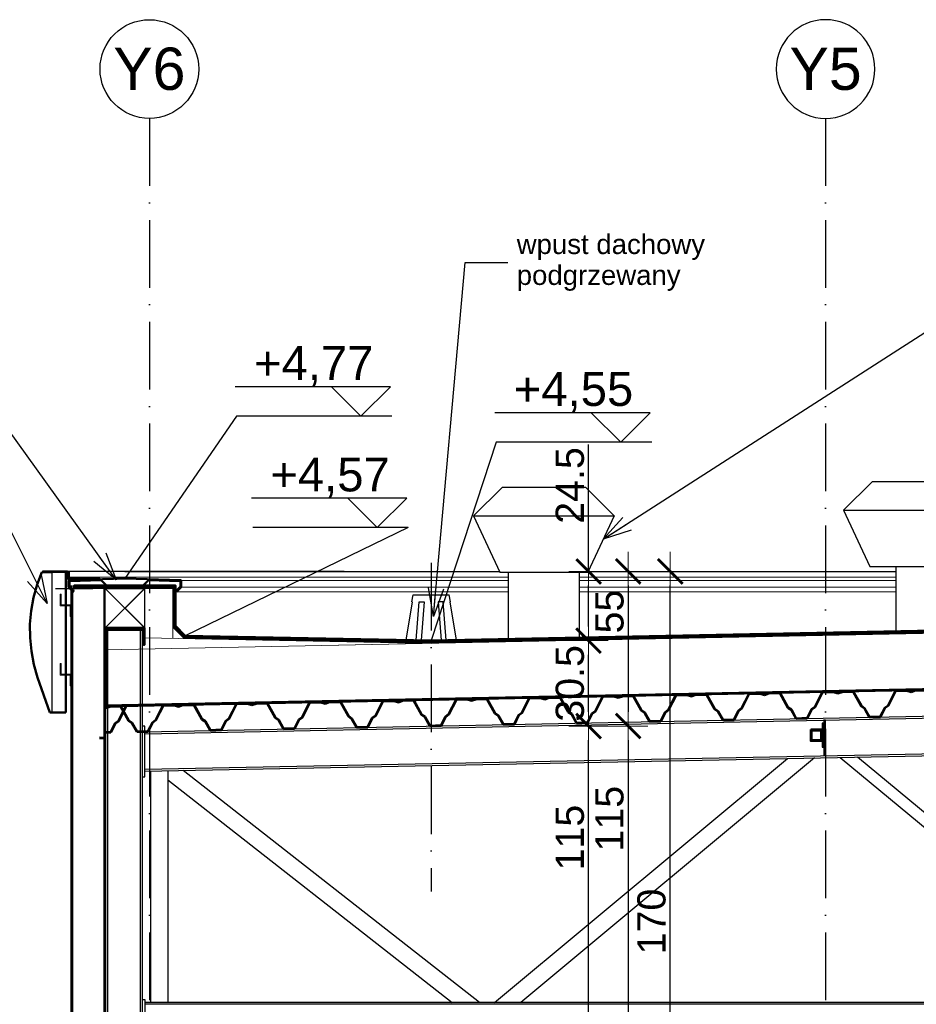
# Model space of a CAD drawing. Extents: x 9890 to 11811, y -3363 to -2438.
# Tile 3 of 9: x 10237 to 10555, y -2787 to -2438. Entities that reach past the tile are written whole.
import ezdxf

# ---------------------------------------------------------------- set-up
doc = ezdxf.new("R2010")
doc.units = 0
doc.header["$LTSCALE"] = 2
for name, pattern in [('ACAD_ISO10W100', [18, 12, -3, 0, -3]), ('DASHED', [19.05, 12.7, -6.35]), ('JIS_02_1.0', [2, 1, -1])]:
    doc.linetypes.add(name, pattern=pattern)
for name, color, linetype in [('2D- Siatka Modularna', 81, 'ACAD_ISO10W100'), ('_opis', 7, 'Continuous'), ('Budowlane - Opisy', 7, 'Continuous'), ('Konstrukcja - Płyta - Zbrojenie Rozproszone', 7, 'Continuous'), ('Wymiarowanie - Poziomy', 7, 'Continuous')]:
    doc.layers.add(name, color=color, linetype=linetype)
for name, color, linetype, lineweight in [('a___cienka___0.15', 7, 'Continuous', 15), ('a___przekrojowa___0.5', 7, 'Continuous', 50), ('a___widokowa_0.25', 7, 'Continuous', 25), ('a___wymiary', 7, 'Continuous', 18), ('Budowlane - Sciany Zew', 7, 'Continuous', 30)]:
    doc.layers.add(name, color=color, linetype=linetype, lineweight=lineweight)
doc.styles.add('GENERATED_STYLE_2', font='ARIAL.TTF')
doc.styles.get("Standard").update_dxf_attribs({"font": 'arial.ttf'})
doc.dimstyles.new('1_50', dxfattribs={"dimtxt": 10, "dimasz": 5, "dimexe": 1.25, "dimexo": 0.625, "dimgap": 1.5, "dimtad": 1, "dimdec": 3, "dimrnd": 0.5, "dimdsep": 46, "dimtxsty": 'Standard', "dimblk": 'znacznik', "dimcen": 1.5, "dimse1": 1, "dimse2": 1, "dimclrd": 256, "dimclrt": 256, "dimazin": 0, "dimtfac": 1, "dimtdec": 3, "dimtmove": 0, "dimatfit": 3, "dimldrblk": 'znacznik', "dimfxl": 1, "dimarcsym": 0})
doc.dimstyles.new('GENERATED_STYLE__61', dxfattribs={"dimtxt": 0.18, "dimasz": 4.56, "dimexe": 0.18, "dimexo": 0.0625, "dimgap": 0.09, "dimtad": 0, "dimtih": 1, "dimtoh": 1, "dimdec": 4, "dimzin": 0, "dimdsep": 46, "dimtxsty": 'Standard', "dimcen": 0.09, "dimadec": 0, "dimazin": 0, "dimtfac": 1, "dimtdec": 4, "dimtmove": 0, "dimatfit": 3, "dimldrblk": 'ARROWHEAD_3', "dimfxl": 1, "dimtolj": 1, "dimtzin": 0, "dimarcsym": 0})

# ---------------------------------------------------------------- blocks, each defined once
blk = doc.blocks.new('ARROWHEAD_3')
at = {"linetype": 'Continuous'}
blk.add_line((0, 0), (-1, 0), dxfattribs=at)
at = {"linetype": 'Continuous', "flags": 128}
blk.add_lwpolyline([(-1, 0.2679), (0, 0), (-1, -0.2679)], dxfattribs=at)
blk = doc.blocks.new('znacznik')
at = {"layer": 'a___wymiary'}
for p, q in [((0, 1.394), (0, -1.394)), ((1.394, 0), (-1.394, 0))]:
    blk.add_line(p, q, dxfattribs=at)
at = {"layer": 'a___wymiary', "const_width": 0.2}
blk.add_lwpolyline([(0.876, 0.876), (-0.876, -0.876)], dxfattribs=at)
blk = doc.blocks.new('*D5340')
at = {"layer": 'a___wymiary', "lineweight": -2}
blk.add_line((10438.89, -2798.52), (10438.89, -2693.38), dxfattribs=at)
at = {"layer": 'Defpoints', "color": 0}
for p in [(10383, -2688.38), (10438.89, -2688.38), (10362.76, -2803.52)]:
    blk.add_point(p, dxfattribs=at)
at = {"layer": 'a___wymiary', "lineweight": -2, "xscale": 5, "yscale": 5, "zscale": 5}
for p, rotation in [((10438.89, -2688.38), 90), ((10438.89, -2803.52), 270)]:
    blk.add_blockref('znacznik', p, dxfattribs=dict(at, rotation=rotation))
at = {"layer": 'a___wymiary', "insert": (10432.29, -2727.95), "char_height": 10, "attachment_point": 5, "rotation": 90}
blk.add_mtext('115', dxfattribs=at)
blk = doc.blocks.new('*D5341')
at = {"layer": 'a___wymiary', "lineweight": -2}
blk.add_line((10438.89, -2683.38), (10438.89, -2663.08), dxfattribs=at)
at = {"layer": 'Defpoints', "color": 0}
for p in [(10383, -2658.08), (10438.89, -2658.08), (10383, -2688.38)]:
    blk.add_point(p, dxfattribs=at)
at = {"layer": 'a___wymiary', "lineweight": -2, "xscale": 5, "yscale": 5, "zscale": 5}
for p, rotation in [((10438.89, -2658.08), 90), ((10438.89, -2688.38), 270)]:
    blk.add_blockref('znacznik', p, dxfattribs=dict(at, rotation=rotation))
at = {"layer": 'a___wymiary', "insert": (10432.29, -2673.23), "char_height": 10, "attachment_point": 5, "rotation": 90}
blk.add_mtext('30.5', dxfattribs=at)
blk = doc.blocks.new('*D5342')
at = {"layer": 'a___wymiary', "lineweight": -2}
for p, q in [((10438.89, -2633.52), (10438.89, -2588.44)), ((10438.89, -2653.08), (10438.89, -2638.52))]:
    blk.add_line(p, q, dxfattribs=at)
at = {"layer": 'Defpoints', "color": 0}
for p in [(10383, -2633.52), (10438.89, -2633.52), (10383, -2658.08)]:
    blk.add_point(p, dxfattribs=at)
at = {"layer": 'a___wymiary', "lineweight": -2, "xscale": 5, "yscale": 5, "zscale": 5}
for p, rotation in [((10438.89, -2633.52), 90), ((10438.89, -2658.08), 270)]:
    blk.add_blockref('znacznik', p, dxfattribs=dict(at, rotation=rotation))
at = {"layer": 'a___wymiary', "insert": (10432.29, -2603.03), "char_height": 10, "attachment_point": 5, "rotation": 90}
blk.add_mtext('24.5', dxfattribs=at)
blk = doc.blocks.new('*D5343')
at = {"layer": 'a___wymiary', "lineweight": -2}
blk.add_line((10452.95, -2638.52), (10452.95, -2683.38), dxfattribs=at)
at = {"layer": 'Defpoints', "color": 0}
for p in [(10383, -2633.52), (10383, -2688.38), (10452.95, -2688.38)]:
    blk.add_point(p, dxfattribs=at)
at = {"layer": 'a___wymiary', "lineweight": -2, "xscale": 5, "yscale": 5, "zscale": 5}
for p, rotation in [((10452.95, -2633.52), 90), ((10452.95, -2688.38), 270)]:
    blk.add_blockref('znacznik', p, dxfattribs=dict(at, rotation=rotation))
at = {"layer": 'a___wymiary', "insert": (10446.36, -2647.76), "char_height": 10, "attachment_point": 5, "rotation": 90}
blk.add_mtext('55', dxfattribs=at)
blk = doc.blocks.new('*D5344')
at = {"layer": 'a___wymiary', "lineweight": -2}
blk.add_line((10452.95, -2693.38), (10452.95, -2798.52), dxfattribs=at)
at = {"layer": 'Defpoints', "color": 0}
for p in [(10383, -2688.38), (10421.2, -2803.52), (10452.95, -2803.52)]:
    blk.add_point(p, dxfattribs=at)
at = {"layer": 'a___wymiary', "lineweight": -2, "xscale": 5, "yscale": 5, "zscale": 5}
for p, rotation in [((10452.95, -2688.38), 90), ((10452.95, -2803.52), 270)]:
    blk.add_blockref('znacznik', p, dxfattribs=dict(at, rotation=rotation))
at = {"layer": 'a___wymiary', "insert": (10446.34, -2721.23), "char_height": 10, "attachment_point": 5, "rotation": 90}
blk.add_mtext('115', dxfattribs=at)
blk = doc.blocks.new('*D5351')
at = {"layer": 'a___wymiary', "lineweight": -2}
blk.add_line((10467.87, -2798.52), (10467.87, -2638.52), dxfattribs=at)
at = {"layer": 'Defpoints', "color": 0}
for p in [(10466.22, -2633.52), (10467.87, -2633.52), (10416.29, -2803.52)]:
    blk.add_point(p, dxfattribs=at)
at = {"layer": 'a___wymiary', "lineweight": -2, "xscale": 5, "yscale": 5, "zscale": 5}
for p, rotation in [((10467.87, -2633.52), 90), ((10467.87, -2803.52), 270)]:
    blk.add_blockref('znacznik', p, dxfattribs=dict(at, rotation=rotation))
at = {"layer": 'a___wymiary', "insert": (10461.26, -2757.72), "char_height": 10, "attachment_point": 5, "rotation": 90}
blk.add_mtext('170', dxfattribs=at)
blk = doc.blocks.new('*D5552')
at = {"layer": 'a___wymiary', "lineweight": -2}
blk.add_line((10054.73, -2638.52), (10054.73, -3109.52), dxfattribs=at)
at = {"layer": 'Defpoints', "color": 0}
for p in [(10471.2, -2633.52), (10054.73, -3114.52), (10192.43, -3114.52)]:
    blk.add_point(p, dxfattribs=at)
at = {"layer": 'a___wymiary', "lineweight": -2, "xscale": 5, "yscale": 5, "zscale": 5}
for p, rotation in [((10054.73, -2633.52), 90), ((10054.73, -3114.52), 270)]:
    blk.add_blockref('znacznik', p, dxfattribs=dict(at, rotation=rotation))
at = {"layer": 'a___wymiary', "insert": (10048.12, -2874.02), "char_height": 10, "attachment_point": 5, "rotation": 90}
blk.add_mtext('481', dxfattribs=at)
blk = doc.blocks.new('*D5553')
at = {"layer": 'a___wymiary', "lineweight": -2}
blk.add_line((10072.35, -2638.52), (10072.35, -3108.52), dxfattribs=at)
at = {"layer": 'Defpoints', "color": 0}
for p in [(10368.92, -2633.52), (10072.35, -3113.52), (10346.01, -3113.52)]:
    blk.add_point(p, dxfattribs=at)
at = {"layer": 'a___wymiary', "lineweight": -2, "xscale": 5, "yscale": 5, "zscale": 5}
for p, rotation in [((10072.35, -2633.52), 90), ((10072.35, -3113.52), 270)]:
    blk.add_blockref('znacznik', p, dxfattribs=dict(at, rotation=rotation))
at = {"layer": 'a___wymiary', "insert": (10065.75, -2873.52), "char_height": 10, "attachment_point": 5, "rotation": 90}
blk.add_mtext('480', dxfattribs=at)
blk = doc.blocks.new('*D5555')
at = {"layer": 'a___wymiary', "lineweight": -2}
blk.add_line((10090.91, -2638.52), (10090.91, -2678.52), dxfattribs=at)
at = {"layer": 'Defpoints', "color": 0}
for p in [(10275.74, -2633.52), (10090.91, -2683.52), (10250.49, -2683.52)]:
    blk.add_point(p, dxfattribs=at)
at = {"layer": 'a___wymiary', "lineweight": -2, "xscale": 5, "yscale": 5, "zscale": 5}
for p, rotation in [((10090.91, -2633.52), 90), ((10090.91, -2683.52), 270)]:
    blk.add_blockref('znacznik', p, dxfattribs=dict(at, rotation=rotation))
at = {"layer": 'a___wymiary', "insert": (10084.3, -2658.52), "char_height": 10, "attachment_point": 5, "rotation": 90}
blk.add_mtext('50', dxfattribs=at)
blk = doc.blocks.new('*D5556')
at = {"layer": 'a___wymiary', "lineweight": -2}
blk.add_line((10090.91, -2688.52), (10090.91, -3103.52), dxfattribs=at)
at = {"layer": 'Defpoints', "color": 0}
for p in [(10250.49, -2683.52), (10090.91, -3108.52), (10256.34, -3108.52)]:
    blk.add_point(p, dxfattribs=at)
at = {"layer": 'a___wymiary', "lineweight": -2, "xscale": 5, "yscale": 5, "zscale": 5}
for p, rotation in [((10090.91, -2683.52), 90), ((10090.91, -3108.52), 270)]:
    blk.add_blockref('znacznik', p, dxfattribs=dict(at, rotation=rotation))
at = {"layer": 'a___wymiary', "insert": (10084.3, -2896.02), "char_height": 10, "attachment_point": 5, "rotation": 90}
blk.add_mtext('425', dxfattribs=at)

msp = doc.modelspace()

# ---------------------------------------------------------------- linework, layer by layer
at = {"layer": '2D- Siatka Modularna', "lineweight": 25}
for p, q in [((10283.0032, -2472.7747), (10283.0032, -3292.3696)), ((10283.0032, -2472.7747), (10283.0032, -3292.3696)), ((10383.0032, -2630.4808), (10383.0032, -2747.0818)), ((10383.0032, -2630.4808), (10383.0032, -2747.0818))]:
    msp.add_line(p, q, dxfattribs=at)
at = {"layer": '2D- Siatka Modularna'}
for p, q in [((10283.0032, -2472.7747), (10283.0032, -3291.9696)), ((10283.0032, -2472.7747), (10283.0032, -3291.9696)), ((10523.0032, -2472.7747), (10523.0032, -3292.3696)), ((10523.0032, -2472.7747), (10523.0032, -3292.3696))]:
    msp.add_line(p, q, dxfattribs=at)
at = {"layer": '2D- Siatka Modularna', "linetype": 'ByBlock', "lineweight": 25}
msp.add_ellipse((10283.0032, -2455.2747), major_axis=(12.3744, 12.3744), ratio=1, start_param=5.49778714, end_param=11.78097245, dxfattribs=at)
msp.add_ellipse((10283.0032, -2455.2747), major_axis=(12.3744, 12.3744), ratio=1, start_param=5.49778714, end_param=11.78097245, dxfattribs=at)
at = {"layer": '2D- Siatka Modularna', "linetype": 'ByBlock', "lineweight": 25, "extrusion": (0, 0, -1)}
msp.add_ellipse((10523.0032, -2455.2747), major_axis=(-12.3744, 12.3744), ratio=1, start_param=5.49778714, end_param=11.78097245, dxfattribs=at)
msp.add_ellipse((10523.0032, -2455.2747), major_axis=(-12.3744, 12.3744), ratio=1, start_param=5.49778714, end_param=11.78097245, dxfattribs=at)
at = {"layer": '_opis'}
for p, q in [((10254.5997, -2636.6693), (10254.5997, -2633.5174)), ((10249.7084, -2639.5268), (10262.8769, -2639.5268))]:
    msp.add_line(p, q, dxfattribs=at)
at = {"layer": 'a___cienka___0.15'}
for p, q in [((10352.1218, -2635.5203), (10253.7378, -2635.5203)), ((10283.0032, -2635.5203), (10254.5997, -2635.5203)), ((10283.0032, -2635.5203), (10410.4252, -2635.5203)), ((10294.2715, -2636.7057), (10410.4252, -2636.7057)), ((10435.6252, -2635.5203), (10548.0031, -2635.5203)), ((10435.6252, -2636.7057), (10548.0031, -2636.7057)), ((10255.837, -2639.5174), (10255.837, -3108.5174)), ((10257.2997, -2639.5174), (10257.2997, -2639.5268)), ((10267.2997, -2639.5174), (10257.2997, -2639.5174)), ((10266.837, -2639.5174), (10266.837, -3105.2174)), ((10267.2997, -2639.5174), (10281.2997, -2653.5174)), ((10281.2997, -2639.5174), (10267.2997, -2653.5174)), ((10281.3376, -2639.5174), (10267.3376, -2653.5174)), ((10267.3376, -2639.5174), (10281.3376, -2653.5174)), ((10291.2997, -2639.5174), (10281.2997, -2639.5174)), ((10291.2997, -2639.5174), (10291.2997, -2657.2448)), ((10292.6127, -2640.7653), (10410.4252, -2640.7653)), ((10293.8063, -2639.1166), (10410.4252, -2639.1166)), ((10435.6252, -2639.1166), (10548.0031, -2639.1166)), ((10435.6252, -2640.7653), (10548.0031, -2640.7653)), ((10251.3408, -2645.7645), (10251.3408, -2641.5395)), ((10251.3408, -2641.5395), (10251.7408, -2641.5395)), ((10251.7408, -2641.5395), (10251.7408, -2645.3145)), ((10254.9408, -2645.7645), (10251.3408, -2645.7645)), ((10251.7408, -2645.3145), (10255.3408, -2645.3145)), ((10254.9408, -2649.5395), (10254.9408, -2645.7645)), ((10255.3408, -2645.3145), (10255.3408, -2649.5395)), ((10254.9408, -2649.5395), (10255.3408, -2649.5395)), ((10267.2997, -2661.3895), (10882.9352, -2649.0768)), ((10291.2997, -2653.2448), (10295.299, -2657.3213)), ((10251.3408, -2670.3645), (10251.3408, -2666.1395)), ((10251.3408, -2666.1395), (10251.7408, -2666.1395)), ((10251.7408, -2666.1395), (10251.7408, -2669.9145)), ((10254.9408, -2670.3645), (10251.3408, -2670.3645)), ((10251.7408, -2669.9145), (10255.3408, -2669.9145)), ((10254.9408, -2674.1395), (10254.9408, -2670.3645)), ((10255.3408, -2669.9145), (10255.3408, -2674.1395)), ((10255.3408, -2674.1395), (10254.9408, -2674.1395)), ((10266.7997, -2803.5174), (10266.7997, -2692.6652))]:
    msp.add_line(p, q, dxfattribs=at)
at = {"layer": 'a___cienka___0.15', "linetype": 'JIS_02_1.0', "ltscale": 0.7}
msp.add_lwpolyline([(10256.5497, -2639.5268, 0.5, 0.5, 0), (10256.5497, -2638.7674, 0.5, 0.5, 0), (10292.0497, -2638.7674, 0.5, 0.5, 0), (10292.0497, -2652.9384, 0.5, 0.5, 0), (10295.62, -2656.5776, 0.5, 0.5, 0), (10383.0032, -2658.3253, 0.5, 0.5, 0)], format="xyseb", dxfattribs=at)
at = {"layer": 'a___cienka___0.15', "linetype": 'DASHED', "ltscale": 0.15}
msp.add_lwpolyline([(10257.0497, -2639.5268, 0.5, 0.5, 0), (10257.0497, -2639.2674, 0.5, 0.5, 0), (10291.5497, -2639.2674, 0.5, 0.5, 0), (10291.5497, -2653.1427, 0.5, 0.5, 0), (10295.406, -2657.0734, 0.5, 0.5, 0), (10383.0032, -2658.8254, 0.5, 0.5, 0)], format="xyseb", dxfattribs=at)
at = {"layer": 'a___cienka___0.15'}
for points in [[(10383.0032, -2658.5753), (10295.513, -2656.8255), (10291.7997, -2653.0405), (10291.7997, -2639.0174), (10256.7997, -2639.0174), (10256.7997, -2639.5268)], [(10882.9352, -2649.0768), (10267.2997, -2661.3895)], [(10882.9352, -2648.5767), (10383.0032, -2658.5753)], [(10281.2997, -2657.0413), (10383.0032, -2659.0754)], [(10266.7997, -2659.5174), (10266.7997, -2683.3795)], [(10267.2997, -2659.5174), (10267.2997, -2683.3795)], [(10267.8378, -2659.5174), (10267.8373, -2680.8854)], [(10882.9352, -2668.5807), (10267.2997, -2680.8934)]]:
    msp.add_lwpolyline(points, dxfattribs=at)
at = {"layer": 'a___cienka___0.15', "linetype": 'JIS_02_1.0', "ltscale": 0.7, "const_width": 0.5}
msp.add_lwpolyline([(10383.0032, -2658.3253), (10882.9352, -2648.3266)], dxfattribs=at)
at = {"layer": 'a___cienka___0.15', "linetype": 'DASHED', "ltscale": 0.15, "const_width": 0.5}
msp.add_lwpolyline([(10383.0032, -2658.8254), (10882.9352, -2648.8267)], dxfattribs=at)
at = {"layer": 'a___cienka___0.15', "linetype": 'DASHED', "ltscale": 0.2, "const_width": 0.5}
for points in [[(10267.0497, -2659.5174), (10267.0497, -2683.3795)], [(10267.5878, -2659.5174), (10267.5873, -2680.8904)], [(10882.9352, -2668.8307), (10267.2997, -2681.1434)]]:
    msp.add_lwpolyline(points, dxfattribs=at)
at = {"layer": 'a___przekrojowa___0.5'}
for p, q in [((10243.1876, -2638.1712), (10244.8589, -2633.784)), ((10245.0931, -2633.784), (10244.8589, -2633.784)), ((10245.0931, -2633.784), (10247.1353, -2633.784)), ((10253.8408, -2633.5174), (10245.2195, -2633.5174)), ((10245.7831, -2633.7174), (10245.2195, -2633.7174)), ((10247.1353, -2633.784), (10247.1571, -2633.7293)), ((10248.3408, -2633.7293), (10247.1571, -2633.7293)), ((10248.3408, -2633.7293), (10248.3408, -2633.7174)), ((10248.3408, -2633.7174), (10253.3408, -2633.7174)), ((10253.3408, -2683.5174), (10253.3408, -2633.7174)), ((10253.4408, -2634.0739), (10253.4408, -2633.8174)), ((10253.6408, -2635.4204), (10253.6408, -2633.8174)), ((10253.9408, -2635.2114), (10253.9408, -2633.6174)), ((10253.7228, -2636.0201), (10254.304, -2636.0376)), ((10253.7288, -2635.8202), (10265.4315, -2636.1113)), ((10253.7408, -2634.9549), (10253.7408, -2635.2114)), ((10253.9408, -2635.2114), (10253.9408, -2634.9549)), ((10254.2997, -2639.0783), (10254.2997, -2636.7754)), ((10274.2997, -2636.0783), (10254.3967, -2636.6754)), ((10254.5997, -2638.8818), (10254.5997, -2637.0665)), ((10265.9123, -2636.6301), (10254.6967, -2636.9666)), ((10267.8376, -2638.5174), (10265.4315, -2636.1113)), ((10267.7997, -2638.5174), (10265.9123, -2636.6301)), ((10274.2997, -2636.0783), (10294.2027, -2636.6754)), ((10280.7997, -2638.5174), (10282.687, -2636.6301)), ((10282.687, -2636.6301), (10293.9027, -2636.9666)), ((10293.9997, -2638.8818), (10293.9997, -2637.0665)), ((10294.2997, -2639.0783), (10294.2997, -2636.7754)), ((10241.9022, -2642.7843), (10243.1876, -2638.1712)), ((10255.916, -2640.736), (10254.329, -2639.149)), ((10255.916, -2640.2395), (10254.629, -2638.9525)), ((10255.337, -2638.5174), (10255.337, -3108.5174)), ((10255.876, -2639.9167), (10256.0574, -2640.0981)), ((10255.876, -2640.4132), (10256.0574, -2640.5946)), ((10292.7234, -2639.9167), (10292.542, -2640.0981)), ((10292.7234, -2640.4132), (10292.542, -2640.5946)), ((10292.6834, -2640.2395), (10293.9704, -2638.9525)), ((10292.6834, -2640.736), (10294.2704, -2639.149)), ((10241.0472, -2647.4962), (10241.9022, -2642.7843)), ((10240.6299, -2652.2667), (10241.0472, -2647.4962)), ((10240.6537, -2657.0555), (10240.6299, -2652.2667)), ((10241.1185, -2661.8217), (10240.6537, -2657.0555)), ((10267.3368, -2803.5174), (10267.3376, -2659.5174)), ((10242.0204, -2666.5248), (10241.1185, -2661.8217)), ((10243.3516, -2671.1249), (10242.0204, -2666.5248)), ((10247.6341, -2683.5174), (10243.3516, -2671.1249)), ((10267.2997, -2681.3935), (10882.9352, -2669.0808)), ((10551.8294, -2675.7029), (10547.8302, -2675.7829)), ((10553.3391, -2676.1728), (10551.8294, -2675.7029)), ((10553.3391, -2676.1728), (10554.8288, -2675.6429)), ((10554.8288, -2675.6429), (10558.828, -2675.5629)), ((10554.8562, -2675.7924), (10558.741, -2675.7147)), ((10372.8652, -2679.2822), (10376.8644, -2679.2022)), ((10376.8644, -2679.2022), (10379.7364, -2684.3477)), ((10391.8614, -2678.9022), (10389.1975, -2684.1584)), ((10391.9545, -2679.0504), (10389.3151, -2684.2582)), ((10395.8606, -2678.8223), (10391.8614, -2678.9022)), ((10395.8393, -2678.9727), (10391.9545, -2679.0504)), ((10397.3735, -2679.4503), (10395.8393, -2678.9727)), ((10397.3703, -2679.2922), (10395.8606, -2678.8223)), ((10397.3703, -2679.2922), (10398.86, -2678.7623)), ((10397.3735, -2679.4503), (10398.8874, -2678.9118)), ((10398.86, -2678.7623), (10402.8592, -2678.6823)), ((10398.8874, -2678.9118), (10402.7722, -2678.8341)), ((10402.7722, -2678.8341), (10405.6177, -2683.9322)), ((10402.8592, -2678.6823), (10405.7312, -2683.8278)), ((10417.8562, -2678.3824), (10415.1923, -2683.6385)), ((10417.9493, -2678.5305), (10415.3099, -2683.7383)), ((10421.8554, -2678.3024), (10417.8562, -2678.3824)), ((10421.8341, -2678.4528), (10417.9493, -2678.5305)), ((10423.3683, -2678.9304), (10421.8341, -2678.4528)), ((10423.3651, -2678.7723), (10421.8554, -2678.3024)), ((10423.3651, -2678.7723), (10424.8548, -2678.2424)), ((10423.3683, -2678.9304), (10424.8822, -2678.3919)), ((10424.8548, -2678.2424), (10428.854, -2678.1624)), ((10424.8822, -2678.3919), (10428.767, -2678.3142)), ((10428.767, -2678.3142), (10431.6125, -2683.4123)), ((10428.854, -2678.1624), (10431.726, -2683.3079)), ((10443.851, -2677.8625), (10441.1871, -2683.1186)), ((10443.9441, -2678.0106), (10441.3047, -2683.2184)), ((10447.8502, -2677.7825), (10443.851, -2677.8625)), ((10447.8289, -2677.9329), (10443.9441, -2678.0106)), ((10449.3631, -2678.4105), (10447.8289, -2677.9329)), ((10449.3599, -2678.2524), (10447.8502, -2677.7825)), ((10449.3599, -2678.2524), (10450.8496, -2677.7225)), ((10449.3631, -2678.4105), (10450.877, -2677.872)), ((10450.8496, -2677.7225), (10454.8488, -2677.6425)), ((10450.877, -2677.872), (10454.7618, -2677.7943)), ((10454.7618, -2677.7943), (10457.6073, -2682.8924)), ((10454.8488, -2677.6425), (10457.7208, -2682.788)), ((10469.8458, -2677.3426), (10467.1819, -2682.5987)), ((10469.9389, -2677.4907), (10467.2995, -2682.6986)), ((10473.845, -2677.2626), (10469.8458, -2677.3426)), ((10473.8237, -2677.413), (10469.9389, -2677.4907)), ((10475.3579, -2677.8906), (10473.8237, -2677.413)), ((10475.3547, -2677.7325), (10473.845, -2677.2626)), ((10475.3547, -2677.7325), (10476.8444, -2677.2026)), ((10475.3579, -2677.8906), (10476.8718, -2677.3521)), ((10476.8444, -2677.2026), (10480.8436, -2677.1226)), ((10476.8718, -2677.3521), (10480.7566, -2677.2744)), ((10480.7566, -2677.2744), (10483.6021, -2682.3725)), ((10480.8436, -2677.1226), (10483.7156, -2682.2681)), ((10495.8406, -2676.8227), (10493.1768, -2682.0788)), ((10495.9337, -2676.9708), (10493.2943, -2682.1787)), ((10499.8398, -2676.7427), (10495.8406, -2676.8227)), ((10499.8185, -2676.8931), (10495.9337, -2676.9708)), ((10501.3527, -2677.3707), (10499.8185, -2676.8931)), ((10501.3495, -2677.2126), (10499.8398, -2676.7427)), ((10501.3495, -2677.2126), (10502.8392, -2676.6827)), ((10501.3527, -2677.3707), (10502.8666, -2676.8322)), ((10502.8392, -2676.6827), (10506.8384, -2676.6027)), ((10502.8666, -2676.8322), (10506.7514, -2676.7545)), ((10506.7514, -2676.7545), (10509.5969, -2681.8526)), ((10506.8384, -2676.6027), (10509.7104, -2681.7482)), ((10521.8354, -2676.3028), (10519.1716, -2681.5589)), ((10521.9285, -2676.4509), (10519.2891, -2681.6588)), ((10525.8346, -2676.2228), (10521.8354, -2676.3028)), ((10525.8133, -2676.3732), (10521.9285, -2676.4509)), ((10527.3475, -2676.8508), (10525.8133, -2676.3732)), ((10527.3443, -2676.6927), (10525.8346, -2676.2228)), ((10527.3443, -2676.6927), (10528.834, -2676.1628)), ((10527.3475, -2676.8508), (10528.8614, -2676.3123)), ((10528.834, -2676.1628), (10532.8332, -2676.0828)), ((10528.8614, -2676.3123), (10532.7462, -2676.2346)), ((10532.7462, -2676.2346), (10535.5917, -2681.3327)), ((10532.8332, -2676.0828), (10535.7052, -2681.2283)), ((10547.8302, -2675.7829), (10545.1664, -2681.0391)), ((10547.9233, -2675.931), (10545.2839, -2681.1389)), ((10551.8081, -2675.8533), (10547.9233, -2675.931)), ((10553.3423, -2676.3309), (10551.8081, -2675.8533)), ((10553.3423, -2676.3309), (10554.8562, -2675.7924)), ((10267.3963, -2681.8917), (10267.2997, -2681.8616)), ((10267.3995, -2682.0497), (10267.2997, -2682.0187)), ((10267.3963, -2681.8917), (10268.886, -2681.3618)), ((10267.3995, -2682.0497), (10268.9134, -2681.5112)), ((10268.886, -2681.3618), (10272.8852, -2681.2818)), ((10268.9134, -2681.5112), (10272.7982, -2681.4335)), ((10274.6501, -2681.2478), (10271.9862, -2686.504)), ((10274.7432, -2681.396), (10272.1038, -2686.6038)), ((10272.7982, -2681.4335), (10275.6437, -2686.5317)), ((10272.8852, -2681.2818), (10275.7572, -2686.4272)), ((10287.8822, -2680.9818), (10285.2183, -2686.238)), ((10287.9753, -2681.13), (10285.3359, -2686.3378)), ((10291.8814, -2680.9018), (10287.8822, -2680.9818)), ((10291.8601, -2681.0523), (10287.9753, -2681.13)), ((10293.3943, -2681.5298), (10291.8601, -2681.0523)), ((10293.3911, -2681.3718), (10291.8814, -2680.9018)), ((10293.3911, -2681.3718), (10294.8808, -2680.8419)), ((10293.3943, -2681.5298), (10294.9082, -2680.9913)), ((10294.8808, -2680.8419), (10298.88, -2680.7619)), ((10294.9082, -2680.9913), (10298.793, -2680.9136)), ((10298.793, -2680.9136), (10301.6385, -2686.0118)), ((10298.88, -2680.7619), (10301.752, -2685.9073)), ((10313.877, -2680.4619), (10311.2131, -2685.7181)), ((10313.9701, -2680.6101), (10311.3307, -2685.8179)), ((10317.8762, -2680.382), (10313.877, -2680.4619)), ((10317.8549, -2680.5324), (10313.9701, -2680.6101)), ((10319.3891, -2681.0099), (10317.8549, -2680.5324)), ((10319.3859, -2680.8519), (10317.8762, -2680.382)), ((10319.3859, -2680.8519), (10320.8756, -2680.322)), ((10319.3891, -2681.0099), (10320.903, -2680.4714)), ((10320.8756, -2680.322), (10324.8748, -2680.242)), ((10320.903, -2680.4714), (10324.7878, -2680.3938)), ((10324.7878, -2680.3938), (10327.6333, -2685.4919)), ((10324.8748, -2680.242), (10327.7468, -2685.3874)), ((10339.8718, -2679.942), (10337.2079, -2685.1982)), ((10339.9649, -2680.0902), (10337.3255, -2685.298)), ((10343.871, -2679.8621), (10339.8718, -2679.942)), ((10343.8497, -2680.0125), (10339.9649, -2680.0902)), ((10345.3839, -2680.49), (10343.8497, -2680.0125)), ((10345.3807, -2680.332), (10343.871, -2679.8621)), ((10345.3807, -2680.332), (10346.8704, -2679.8021)), ((10345.3839, -2680.49), (10346.8978, -2679.9516)), ((10346.8704, -2679.8021), (10350.8696, -2679.7221)), ((10346.8978, -2679.9516), (10350.7826, -2679.8739)), ((10350.7826, -2679.8739), (10353.6281, -2684.972)), ((10350.8696, -2679.7221), (10353.7416, -2684.8675)), ((10365.8666, -2679.4221), (10363.2027, -2684.6783)), ((10365.9597, -2679.5703), (10363.3203, -2684.7781)), ((10369.8658, -2679.3422), (10365.8666, -2679.4221)), ((10369.8445, -2679.4926), (10365.9597, -2679.5703)), ((10371.3787, -2679.9701), (10369.8445, -2679.4926)), ((10371.3755, -2679.8121), (10369.8658, -2679.3422)), ((10371.3755, -2679.8121), (10372.8652, -2679.2822)), ((10371.3787, -2679.9701), (10372.8926, -2679.4317)), ((10372.8926, -2679.4317), (10376.7774, -2679.354)), ((10376.7774, -2679.354), (10379.6229, -2684.4521)), ((10466.0481, -2683.4291), (10467.1819, -2682.5987)), ((10466.1657, -2683.529), (10467.2995, -2682.6986)), ((10484.7682, -2683.1569), (10483.6021, -2682.3725)), ((10484.8817, -2683.0525), (10483.7156, -2682.2681)), ((10492.0429, -2682.9092), (10493.1768, -2682.0788)), ((10492.1605, -2683.0091), (10493.2943, -2682.1787)), ((10510.763, -2682.637), (10509.5969, -2681.8526)), ((10510.8765, -2682.5326), (10509.7104, -2681.7482)), ((10510.763, -2682.637), (10512.5233, -2685.7909)), ((10510.8765, -2682.5326), (10512.6104, -2685.6391)), ((10518.0377, -2682.3894), (10516.4294, -2685.5627)), ((10518.1553, -2682.4892), (10516.5225, -2685.7109)), ((10518.0377, -2682.3894), (10519.1716, -2681.5589)), ((10518.1553, -2682.4892), (10519.2891, -2681.6588)), ((10536.7578, -2682.1171), (10535.5917, -2681.3327)), ((10536.8713, -2682.0127), (10535.7052, -2681.2283)), ((10536.7578, -2682.1171), (10538.5181, -2685.271)), ((10536.8713, -2682.0127), (10538.6052, -2685.1192)), ((10544.0325, -2681.8695), (10542.4242, -2685.0428)), ((10544.1501, -2681.9693), (10542.5173, -2685.191)), ((10544.0325, -2681.8695), (10545.1664, -2681.0391)), ((10544.1501, -2681.9693), (10545.2839, -2681.1389)), ((10284.0845, -2687.0684), (10285.2183, -2686.238)), ((10302.8046, -2686.7962), (10301.6385, -2686.0118)), ((10302.9181, -2686.6917), (10301.752, -2685.9073)), ((10310.0793, -2686.5485), (10311.2131, -2685.7181)), ((10310.1969, -2686.6483), (10311.3307, -2685.8179)), ((10328.7994, -2686.2763), (10327.6333, -2685.4919)), ((10328.9129, -2686.1719), (10327.7468, -2685.3874)), ((10328.9129, -2686.1719), (10330.6468, -2689.2784)), ((10336.0741, -2686.0286), (10334.4658, -2689.202)), ((10336.1917, -2686.1284), (10334.5589, -2689.3502)), ((10336.0741, -2686.0286), (10337.2079, -2685.1982)), ((10336.1917, -2686.1284), (10337.3255, -2685.298)), ((10354.7942, -2685.7564), (10353.6281, -2684.972)), ((10354.9077, -2685.652), (10353.7416, -2684.8675)), ((10354.7942, -2685.7564), (10356.5545, -2688.9102)), ((10354.9077, -2685.652), (10356.6416, -2688.7585)), ((10362.0689, -2685.5087), (10360.4606, -2688.6821)), ((10362.1865, -2685.6085), (10360.5537, -2688.8303)), ((10362.0689, -2685.5087), (10363.2027, -2684.6783)), ((10362.1865, -2685.6085), (10363.3203, -2684.7781)), ((10380.789, -2685.2365), (10379.6229, -2684.4521)), ((10380.9025, -2685.1321), (10379.7364, -2684.3477)), ((10380.789, -2685.2365), (10382.5493, -2688.3904)), ((10380.9025, -2685.1321), (10382.6364, -2688.2386)), ((10388.0637, -2684.9888), (10386.4554, -2688.1622)), ((10388.1813, -2685.0886), (10386.5485, -2688.3104)), ((10388.0637, -2684.9888), (10389.1975, -2684.1584)), ((10388.1813, -2685.0886), (10389.3151, -2684.2582)), ((10406.7838, -2684.7166), (10405.6177, -2683.9322)), ((10406.8973, -2684.6122), (10405.7312, -2683.8278)), ((10406.7838, -2684.7166), (10408.5441, -2687.8705)), ((10406.8973, -2684.6122), (10408.6312, -2687.7187)), ((10414.0585, -2684.4689), (10412.4502, -2687.6423)), ((10414.1761, -2684.5688), (10412.5433, -2687.7905)), ((10414.0585, -2684.4689), (10415.1923, -2683.6385)), ((10414.1761, -2684.5688), (10415.3099, -2683.7383)), ((10432.7786, -2684.1967), (10431.6125, -2683.4123)), ((10432.8921, -2684.0923), (10431.726, -2683.3079)), ((10432.7786, -2684.1967), (10434.5389, -2687.3506)), ((10432.8921, -2684.0923), (10434.626, -2687.1988)), ((10440.0533, -2683.949), (10438.445, -2687.1224)), ((10440.1709, -2684.0489), (10438.5381, -2687.2706)), ((10440.0533, -2683.949), (10441.1871, -2683.1186)), ((10440.1709, -2684.0489), (10441.3047, -2683.2184)), ((10458.7734, -2683.6768), (10457.6073, -2682.8924)), ((10458.8869, -2683.5724), (10457.7208, -2682.788)), ((10458.7734, -2683.6768), (10460.5337, -2686.8307)), ((10458.8869, -2683.5724), (10460.6208, -2686.6789)), ((10466.0481, -2683.4291), (10464.4398, -2686.6025)), ((10466.1657, -2683.529), (10464.5329, -2686.7507)), ((10484.7682, -2683.1569), (10486.5285, -2686.3108)), ((10484.8817, -2683.0525), (10486.6156, -2686.159)), ((10488.5251, -2686.1208), (10486.6156, -2686.159)), ((10490.4346, -2686.0826), (10488.5251, -2686.1208)), ((10490.5277, -2686.2308), (10488.5281, -2686.2708)), ((10492.0429, -2682.9092), (10490.4346, -2686.0826)), ((10492.1605, -2683.0091), (10490.5277, -2686.2308)), ((10514.5229, -2685.7509), (10512.5233, -2685.7909)), ((10514.5199, -2685.6009), (10512.6104, -2685.6391)), ((10516.4294, -2685.5627), (10514.5199, -2685.6009)), ((10516.5225, -2685.7109), (10514.5229, -2685.7509)), ((10540.5177, -2685.231), (10538.5181, -2685.271)), ((10540.5147, -2685.081), (10538.6052, -2685.1192)), ((10542.4242, -2685.0428), (10540.5147, -2685.081)), ((10542.5173, -2685.191), (10540.5177, -2685.231)), ((10270.8524, -2687.3344), (10269.2441, -2690.5077)), ((10270.97, -2687.4342), (10269.3372, -2690.6559)), ((10270.8524, -2687.3344), (10271.9862, -2686.504)), ((10270.97, -2687.4342), (10272.1038, -2686.6038)), ((10276.8098, -2687.3161), (10275.6437, -2686.5317)), ((10276.9233, -2687.2116), (10275.7572, -2686.4272)), ((10276.8098, -2687.3161), (10278.5701, -2690.4699)), ((10276.9233, -2687.2116), (10278.6572, -2690.3182)), ((10284.0845, -2687.0684), (10282.4762, -2690.2418)), ((10284.2021, -2687.1682), (10282.5693, -2690.39)), ((10284.2021, -2687.1682), (10285.3359, -2686.3378)), ((10302.8046, -2686.7962), (10304.5649, -2689.95)), ((10302.9181, -2686.6917), (10304.652, -2689.7983)), ((10308.471, -2689.7219), (10306.5615, -2689.7601)), ((10310.0793, -2686.5485), (10308.471, -2689.7219)), ((10310.1969, -2686.6483), (10308.5641, -2689.8701)), ((10328.7994, -2686.2763), (10330.5597, -2689.4301)), ((10332.5593, -2689.3902), (10330.5597, -2689.4301)), ((10332.5563, -2689.2402), (10330.6468, -2689.2784)), ((10334.4658, -2689.202), (10332.5563, -2689.2402)), ((10334.5589, -2689.3502), (10332.5593, -2689.3902)), ((10358.5541, -2688.8703), (10356.5545, -2688.9102)), ((10358.5511, -2688.7203), (10356.6416, -2688.7585)), ((10360.4606, -2688.6821), (10358.5511, -2688.7203)), ((10360.5537, -2688.8303), (10358.5541, -2688.8703)), ((10384.5489, -2688.3504), (10382.5493, -2688.3904)), ((10384.5459, -2688.2004), (10382.6364, -2688.2386)), ((10386.4554, -2688.1622), (10384.5459, -2688.2004)), ((10386.5485, -2688.3104), (10384.5489, -2688.3504)), ((10410.5437, -2687.8305), (10408.5441, -2687.8705)), ((10410.5407, -2687.6805), (10408.6312, -2687.7187)), ((10412.4502, -2687.6423), (10410.5407, -2687.6805)), ((10412.5433, -2687.7905), (10410.5437, -2687.8305)), ((10436.5385, -2687.3106), (10434.5389, -2687.3506)), ((10436.5355, -2687.1606), (10434.626, -2687.1988)), ((10438.445, -2687.1224), (10436.5355, -2687.1606)), ((10438.5381, -2687.2706), (10436.5385, -2687.3106)), ((10462.5333, -2686.7907), (10460.5337, -2686.8307)), ((10462.5303, -2686.6407), (10460.6208, -2686.6789)), ((10464.4398, -2686.6025), (10462.5303, -2686.6407)), ((10464.5329, -2686.7507), (10462.5333, -2686.7907)), ((10488.5281, -2686.2708), (10486.5285, -2686.3108)), ((10265.3, -2692.6303), (10267.2997, -2692.6652)), ((10265.3026, -2692.4803), (10267.2997, -2692.5151)), ((10267.2997, -2803.5174), (10267.2997, -2692.6652)), ((10269.2441, -2690.5077), (10267.3346, -2690.5459)), ((10269.3372, -2690.6559), (10267.3376, -2690.6959)), ((10280.5697, -2690.4299), (10278.5701, -2690.4699)), ((10280.5667, -2690.28), (10278.6572, -2690.3182)), ((10282.4762, -2690.2418), (10280.5667, -2690.28)), ((10282.5693, -2690.39), (10280.5697, -2690.4299)), ((10306.5645, -2689.91), (10304.5649, -2689.95)), ((10306.5615, -2689.7601), (10304.652, -2689.7983)), ((10308.5641, -2689.8701), (10306.5645, -2689.91))]:
    msp.add_line(p, q, dxfattribs=at)
for points in [[(10383.0032, -2658.0752), (10295.727, -2656.3297), (10292.2997, -2652.8362), (10292.2997, -2638.5174), (10256.2997, -2638.5174), (10256.2997, -2639.5268)], [(10882.9352, -2648.0766), (10383.0032, -2658.0752)], [(10253.3408, -2683.5174), (10247.6341, -2683.5174)]]:
    msp.add_lwpolyline(points, dxfattribs=at)
for points in [[(10281.2997, -2653.5174), (10267.2997, -2653.5174), (10267.2997, -2659.5174), (10267.6997, -2659.5174), (10267.6997, -2653.9174), (10280.8997, -2653.9174), (10280.8997, -2659.5174), (10281.2997, -2659.5174)], [(10517.7394, -2689.6413), (10521.7361, -2689.6413), (10521.7361, -2693.6413), (10517.7394, -2693.6413)], [(10521.4394, -2693.3413), (10518.0394, -2693.3413), (10518.0394, -2689.9413), (10521.4394, -2689.9413)]]:
    msp.add_lwpolyline(points, close=True, dxfattribs=at)
for centre, start, end in [((10245.2195, -2633.6174), 90, 270), ((10253.5408, -2633.8174), 0, 180), ((10253.8408, -2633.6174), 0, 90), ((10253.7258, -2635.9202), 88.281642, 268.281642), ((10253.7408, -2635.4204), 180, 268.281642), ((10253.8408, -2635.2114), 180, 0), ((10254.3997, -2636.7754), 91.718358, 180), ((10254.6997, -2637.0665), 91.718358, 180), ((10293.8997, -2637.0665), 0, 88.281642), ((10294.1997, -2636.7754), 0, 88.281642), ((10255.9867, -2640.1688), 225, 45), ((10255.9867, -2640.6653), 225, 45), ((10292.6127, -2640.1688), 135, 315), ((10292.6127, -2640.6653), 135, 315)]:
    msp.add_arc(centre, 0.1, start, end, dxfattribs=at)
at = {"layer": 'a___widokowa_0.25'}
for p, q in [((10529.4031, -2611.7763), (10539.5031, -2601.7763)), ((10569.2031, -2601.7763), (10539.5031, -2601.7763)), ((10398.0752, -2613.7747), (10408.1752, -2603.7747)), ((10437.8752, -2603.7747), (10408.1752, -2603.7747)), ((10447.9752, -2613.7747), (10437.8752, -2603.7747)), ((10529.4031, -2611.7763), (10579.3031, -2611.7763)), ((10529.4031, -2611.7763), (10538.7531, -2631.7763)), ((10398.0752, -2613.7747), (10447.9752, -2613.7747)), ((10398.0752, -2613.7747), (10407.4252, -2633.7747)), ((10447.9752, -2613.7747), (10438.6252, -2633.7747)), ((10247.1353, -2633.784), (10248.3408, -2633.784)), ((10248.3408, -2633.7293), (10248.3408, -2683.5174)), ((10352.1218, -2633.5174), (10253.8408, -2633.5174)), ((10274.2997, -2633.5174), (10254.5997, -2633.5174)), ((10274.2997, -2633.5174), (10407.3049, -2633.5174)), ((10407.4252, -2633.7747), (10438.6252, -2633.7747)), ((10410.4252, -2657.5268), (10410.4252, -2633.7747)), ((10435.6252, -2657.5284), (10435.6252, -2633.7747)), ((10438.7455, -2633.5174), (10548.0031, -2633.5174)), ((10538.7531, -2631.7763), (10569.9531, -2631.7763)), ((10548.0031, -2654.7752), (10548.0031, -2631.7763)), ((10376.326, -2644.3248), (10374.0673, -2657.9248)), ((10376.1914, -2644.3248), (10376.6132, -2641.7848)), ((10376.1914, -2644.3248), (10376.326, -2644.3248)), ((10376.6132, -2641.7848), (10376.6232, -2641.7748)), ((10376.6232, -2641.7748), (10376.841, -2641.7748)), ((10376.841, -2641.7748), (10377.4793, -2641.7748)), ((10377.4793, -2641.7748), (10378.4948, -2641.7748)), ((10377.6549, -2657.9248), (10378.7842, -2644.3248)), ((10378.4948, -2641.7748), (10379.8182, -2641.7748)), ((10378.7842, -2644.3248), (10379.6023, -2644.3248)), ((10380.555, -2644.3248), (10379.4257, -2657.9248)), ((10379.6023, -2644.3248), (10380.555, -2644.3248)), ((10379.8182, -2641.7748), (10381.3594, -2641.7748)), ((10381.3594, -2641.7748), (10383.0132, -2641.7748)), ((10383.0132, -2641.7748), (10384.6671, -2641.7748)), ((10384.6671, -2641.7748), (10386.2082, -2641.7748)), ((10386.4241, -2644.3248), (10385.4714, -2644.3248)), ((10385.4714, -2644.3248), (10386.6007, -2657.9248)), ((10386.2082, -2641.7748), (10387.5316, -2641.7748)), ((10387.2423, -2644.3248), (10386.4241, -2644.3248)), ((10388.3716, -2657.9248), (10387.2423, -2644.3248)), ((10387.5316, -2641.7748), (10388.5471, -2641.7748)), ((10388.5471, -2641.7748), (10389.1855, -2641.7748)), ((10389.1855, -2641.7748), (10389.4032, -2641.7748)), ((10389.4132, -2641.7848), (10389.4032, -2641.7748)), ((10389.8351, -2644.3248), (10389.4132, -2641.7848)), ((10389.7005, -2644.3248), (10389.8351, -2644.3248)), ((10391.9591, -2657.9248), (10389.7005, -2644.3248)), ((10280.5697, -2654.5174), (10267.6997, -2654.5174)), ((10268.1197, -2654.5174), (10268.1197, -3114.5174)), ((10268.1868, -2654.5174), (10268.1868, -3114.5174)), ((10279.7197, -2654.5174), (10279.7197, -3114.5174)), ((10280.1017, -2653.9174), (10280.1017, -2654.5174)), ((10280.5697, -3114.5174), (10280.5697, -2654.5174)), ((10267.2997, -2659.5174), (10267.2997, -2692.6652)), ((10281.3694, -2690.414), (10882.9352, -2678.3826)), ((10281.3694, -2691.1027), (10882.9352, -2679.0714)), ((10281.3694, -2688.4159), (10280.5694, -2688.4159)), ((10281.3694, -2706.4159), (10281.3694, -2688.4159)), ((10281.3694, -2703.7266), (10882.9352, -2691.6953)), ((10281.3694, -2704.4168), (10882.9352, -2692.3854)), ((10405.488, -2786.4174), (10509.4671, -2699.8548)), ((10519.0758, -2699.6626), (10414.8658, -2786.4174)), ((10528.2072, -2699.48), (10632.6365, -2786.4174)), ((10638.8884, -2786.4174), (10534.3124, -2699.3579)), ((10280.5694, -2706.4159), (10281.3694, -2706.4159)), ((10283.5702, -2786.4174), (10283.5702, -2704.3727)), ((10289.5702, -2704.2527), (10289.5702, -2786.4174)), ((10400.1701, -2786.4174), (10295.0278, -2704.1436)), ((10289.5702, -2707.4916), (10390.4338, -2786.4174)), ((10280.5697, -2785.419), (10281.3697, -2785.419)), ((10281.3697, -2785.419), (10281.3697, -2798.4174)), ((11484.5697, -2786.419), (10281.3697, -2786.419)), ((11484.5697, -2787.049), (10281.3697, -2787.049))]:
    msp.add_line(p, q, dxfattribs=at)
for points in [[(10281.2997, -2653.5174), (10267.2997, -2653.5174), (10267.2997, -2639.5174), (10281.2997, -2639.5174)], [(10521.7394, -2695.8913), (10522.3394, -2695.8913), (10522.3394, -2687.3913), (10521.7394, -2687.3913)], [(10522.9394, -2686.3323), (10522.3394, -2686.3323), (10522.3394, -2698.8321), (10522.9394, -2698.8321)]]:
    msp.add_lwpolyline(points, close=True, dxfattribs=at)
at = {"layer": 'Budowlane - Sciany Zew'}
msp.add_line((10267.3368, -3105.5174), (10267.3376, -2659.5174), dxfattribs=at)
at = {"layer": 'Konstrukcja - Płyta - Zbrojenie Rozproszone'}
msp.add_line((10267.2997, -3114.5174), (10267.2997, -2693.5174), dxfattribs=at)
at = {"layer": 'Wymiarowanie - Poziomy'}
for p, q in [((10368.5375, -2567.9889), (10313.4052, -2567.9889)), ((10460.7373, -2577.2037), (10405.605, -2577.2037)), ((10313.9441, -2578.4314), (10274.2997, -2636.0783)), ((10369.0764, -2578.4314), (10313.9441, -2578.4314)), ((10406.1439, -2587.6462), (10383.0032, -2658.0752)), ((10461.2763, -2587.6462), (10406.1439, -2587.6462)), ((10374.3215, -2607.5259), (10319.1892, -2607.5259)), ((10374.8604, -2617.9684), (10295.727, -2656.3297)), ((10374.8604, -2617.9684), (10319.7281, -2617.9684))]:
    msp.add_line(p, q, dxfattribs=at)
for points in [[(10368.5375, -2567.9889), (10358.095, -2578.4314), (10347.6525, -2567.9889)], [(10460.7373, -2577.2037), (10450.2948, -2587.6462), (10439.8523, -2577.2037)], [(10374.3215, -2607.5259), (10363.879, -2617.9684), (10353.4365, -2607.5259)]]:
    msp.add_lwpolyline(points, dxfattribs=at)

# ---------------------------------------------------------------- texts
at = {"layer": '2D- Siatka Modularna', "linetype": 'ByBlock', "lineweight": 25, "char_height": 15, "attachment_point": 5, "style": 'GENERATED_STYLE_2'}
for s, insert in [('Y6', (10283.0032, -2455.2747)), ('Y6', (10283.0032, -2455.2747)), ('Y5', (10523.0032, -2455.2747)), ('Y5', (10523.0032, -2455.2747))]:
    msp.add_mtext(s, dxfattribs=dict(at, insert=insert))
at = {"layer": 'Budowlane - Opisy', "insert": (10413.3816, -2523.9546), "char_height": 7.000002, "width": 118.273386, "attachment_point": 4, "line_spacing_factor": 0.93983, "style": 'GENERATED_STYLE_2'}
msp.add_mtext('wpust dachowy podgrzewany', dxfattribs=at)
at = {"layer": 'Wymiarowanie - Poziomy', "char_height": 12, "attachment_point": 3, "style": 'GENERATED_STYLE_2'}
for s, insert in [('+4,77', (10362.5375, -2553.5889)), ('+4,55', (10454.7373, -2562.8037)), ('+4,57', (10368.3215, -2593.1259))]:
    msp.add_mtext(s, dxfattribs=dict(at, insert=insert))

# ---------------------------------------------------------------- dimensions: what is measured, and where the dimension line sits
at = {"layer": 'a___wymiary'}
for base, p1, p2, picture, middle in [((10438.8935, -2633.5174), (10383.0032, -2658.0752), (10383.0032, -2633.5174), '*D5342', (10439.7909, -2603.034)), ((10467.8663, -2633.5174), (10416.2931, -2803.5174), (10466.2248, -2633.5174), '*D5351', (10467.8663, -2757.7174)), ((10438.8935, -2688.3813), (10362.7637, -2803.5174), (10383.0032, -2688.3813), '*D5340', (10438.8935, -2727.9455)), ((10452.9486, -2803.5174), (10383.0032, -2688.3813), (10421.2039, -2803.5174), '*D5344', (10452.9486, -2721.2339))]:
    dim = msp.add_linear_dim(base=base, p1=p1, p2=p2, angle=90, dimstyle='1_50', override={"dimtmove": 1}, dxfattribs=at)
    dim.commit()
    dim.dimension.update_dxf_attribs({"geometry": picture, "text_midpoint": middle, "dimtype": 160})
for base, p1, p2, picture, middle in [((10054.7261, -3114.5174), (10471.202, -2633.5174), (10192.4271, -3114.5174), '*D5552', (10048.1211, -2874.0174)), ((10072.3506, -3113.5174), (10368.9223, -2633.5174), (10346.0053, -3113.5174), '*D5553', (10065.7456, -2873.5174)), ((10090.9065, -2683.5174), (10275.7414, -2633.5174), (10250.4874, -2683.5174), '*D5555', (10084.3015, -2658.5174))]:
    dim = msp.add_linear_dim(base=base, p1=p1, p2=p2, angle=90, dimstyle='1_50', dxfattribs=at)
    dim.commit()
    dim.dimension.update_dxf_attribs({"geometry": picture, "text_midpoint": middle})
dim = msp.add_linear_dim(base=(10452.9486, -2688.3813), p1=(10383.0032, -2633.5174), p2=(10383.0032, -2688.3813), angle=90, dimstyle='1_50', dxfattribs=at)
dim.commit()
dim.dimension.update_dxf_attribs({"geometry": '*D5343', "text_midpoint": (10452.9486, -2647.7599), "dimtype": 160})
for base, p1, p2, picture, middle in [((10438.8935, -2658.0752), (10383.0032, -2688.3813), (10383.0032, -2658.0752), '*D5341', (10432.2885, -2673.2282)), ((10090.9065, -3108.5174), (10250.4874, -2683.5174), (10256.3368, -3108.5174), '*D5556', (10084.3015, -2896.0174))]:
    dim = msp.add_linear_dim(base=base, p1=p1, p2=p2, angle=90, dimstyle='1_50', override={"dimtmove": 1}, dxfattribs=at)
    dim.commit()
    dim.dimension.update_dxf_attribs({"geometry": picture, "text_midpoint": middle})

# ---------------------------------------------------------------- leaders
at = {"layer": 'Budowlane - Opisy', "annotation_type": 0, "has_hookline": 1}
for points, hookline_direction, text_width in [([(10383.8264, -2649.5297), (10395.0646, -2523.9546), (10410.2769, -2523.9546)], 0, 66.689), ([(10444.1146, -2622.0327), (10587.0031, -2530.2723), (10602.2154, -2530.2723)], 0, 95.291), ([(10271.2648, -2636.5567), (10215.3233, -2558.8241), (10200.1109, -2558.8241)], 1, 84.525), ([(10246.6688, -2644.8417), (10216.2852, -2584.156), (10201.0728, -2584.156)], 1, 108.381)]:
    msp.add_leader(points, dimstyle='GENERATED_STYLE__61', override={"dimasz": 10}, dxfattribs=dict(at, hookline_direction=hookline_direction, text_width=text_width))

doc.saveas('drawing.dxf')
